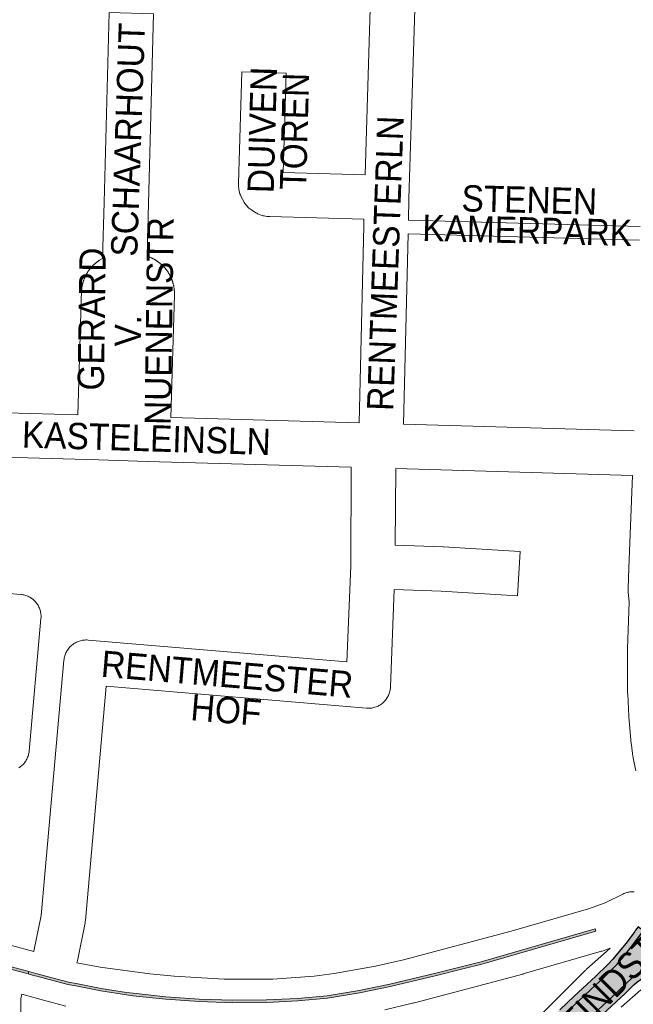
# Paper-space layout 'Layout1' of a CAD drawing. Header units: metres. Extents: x 123097 to 144122, y 392739 to 407589.
# Tile 235 of 256: x 132969 to 133148, y 397710 to 397998. Entities that reach past the tile are written whole.
import ezdxf
from ezdxf.enums import TextEntityAlignment as Align

# ---------------------------------------------------------------- set-up
doc = ezdxf.new("R2010")
doc.units = ezdxf.units.M
doc.header["$MEASUREMENT"] = 0
for name, color, linetype, lineweight in [('gs-anno-wegen algemeen tekst', 7, 'Continuous', 0), ('gs-knt-aanvullende hoofdweg', 7, 'Continuous', 0), ('gs-knt-paden', 7, 'Continuous', 0), ('gs-knt-wegen algemeen', 7, 'Continuous', 0), ('ir-ARC-asfalt-hoofdwegen-te inspecteren', 5, 'Continuous', 0), ('ir-ARC-beton-hoofdwegen-te inspecteren', 253, 'Continuous', 0), ('ir-ARC-fietspaden naastliggend- te inspecteren', 1, 'Continuous', 0)]:
    doc.layers.add(name, color=color, linetype=linetype, lineweight=lineweight)
doc.styles.add('Style-Arial', font='arial.ttf')

psp = doc.layouts.get("Layout1")

# ---------------------------------------------------------------- hatches: boundary and pattern name
at = {"layer": 'ir-ARC-asfalt-hoofdwegen-te inspecteren', "linetype": 'Continuous', "lineweight": 13}
psp.add_hatch(color=5, dxfattribs=at).paths.add_polyline_path([(133095.378, 397665.038), (133104.84, 397674.626), (133116.952, 397687.216), (133125.502, 397696.071), (133127.77, 397698.303), (133135.115, 397705.312), (133143.494, 397713.105), (133144.558, 397714.15), (133147.895, 397717.333), (133153.26, 397721.178), (133155.174, 397722.699), (133157.051, 397724.266), (133155.067, 397726.806), (133154.065, 397725.813), (133153.454, 397725.503), (133152.795, 397725.688), (133152.422, 397726.031), (133152.239, 397726.67), (133152.43, 397727.306), (133153.558, 397728.772), (133151.212, 397731.151), (133150.332, 397729.927), (133147.934, 397726.648), (133145.375, 397723.493), (133143.622, 397721.416), (133139.822, 397717.581), (133135.852, 397713.923), (133123.899, 397702.64), (133121.603, 397700.362), (133119.251, 397697.958), (133112.383, 397690.821), (133100.277, 397678.2), (133091.132, 397668.907), (133085.051, 397662.97), (133081.407, 397659.619), (133078.435, 397656.976), (133073.95, 397653.206), (133066.393, 397647.168), (133062.046, 397643.883), (133065.447, 397639.216), (133069.146, 397641.948), (133073.491, 397645.27), (133077.92, 397648.927), (133086.85, 397656.765)], flags=0)
at = {"layer": 'ir-ARC-beton-hoofdwegen-te inspecteren', "linetype": 'Continuous', "lineweight": 13}
psp.add_hatch(color=252, dxfattribs=at).paths.add_polyline_path([(132971.365, 397719.27), (132971.175, 397718.575), (132973.161, 397718.043), (132973.758, 397717.883), (132982.863, 397715.493), (132985.115, 397715.041), (132992.503, 397713.56), (133000, 397712.449), (133001.845, 397712.176), (133011.49, 397711.187), (133021.261, 397710.474), (133031.111, 397710.104), (133041.058, 397710.188), (133050.164, 397710.645), (133058.819, 397711.47), (133068.192, 397712.998), (133077.218, 397714.865), (133090.714, 397718.119), (133098.452, 397720.024), (133104.028, 397721.443), (133137.341, 397731.109), (133137.142, 397731.769), (133103.845, 397722.12), (133090.512, 397718.779), (133077.071, 397715.53), (133068.088, 397713.673), (133058.765, 397712.167), (133050.092, 397711.33), (133041, 397710.941), (133031.085, 397710.823), (133021.27, 397711.178), (133011.55, 397711.875), (133001.899, 397712.876), (133000, 397713.16), (132992.594, 397714.266), (132985.243, 397715.715), (132983.016, 397716.154), (132973.44, 397718.715)], flags=0)
at = {"layer": 'ir-ARC-fietspaden naastliggend- te inspecteren', "linetype": 'Continuous', "lineweight": 30}
psp.add_hatch(color=1, dxfattribs=at).paths.add_polyline_path([(133126.841, 397708.074), (133123.062, 397704.464), (133121.084, 397702.539), (133119.133, 397700.589), (133114.44, 397695.691), (133112.412, 397693.56), (133097.344, 397677.896), (133096.132, 397676.645), (133093.065, 397673.455), (133089.18, 397669.594), (133086.576, 397667.084), (133078.981, 397659.945), (133075.301, 397656.769), (133071.722, 397653.827), (133064.941, 397648.423), (133062.557, 397646.625), (133060.946, 397645.392), (133062.046, 397643.883), (133066.393, 397647.168), (133073.95, 397653.206), (133078.435, 397656.976), (133081.407, 397659.619), (133085.051, 397662.97), (133091.132, 397668.907), (133100.277, 397678.2), (133112.383, 397690.821), (133119.251, 397697.958), (133121.603, 397700.362), (133123.899, 397702.64), (133135.852, 397713.923), (133139.822, 397717.581), (133143.622, 397721.416), (133145.375, 397723.493), (133147.934, 397726.648), (133150.332, 397729.927), (133151.212, 397731.151), (133149.755, 397732.359), (133148.954, 397731.349), (133148.758, 397731.01), (133148.211, 397730.151), (133146.249, 397727.565), (133142.268, 397722.753), (133140.874, 397721.305), (133137.292, 397717.797), (133131.058, 397712.043)], flags=0)
at = {"layer": 'ir-ARC-fietspaden naastliggend- te inspecteren', "linetype": 'Continuous', "lineweight": 30, "extrusion": (0, 0, -1)}
psp.add_hatch(color=1, dxfattribs=at).paths.add_polyline_path([(-133160.234, 397724.49), (-133160.047, 397724.703), (-133163.346, 397727.853), (-133162.614, 397729.4), (-133160.692, 397727.538), (-133159.361, 397726.306), (-133158.214, 397725.277), (-133157.051, 397724.266), (-133155.174, 397722.699), (-133153.26, 397721.178), (-133147.895, 397717.333), (-133144.558, 397714.15), (-133143.494, 397713.105), (-133135.115, 397705.312), (-133127.77, 397698.303), (-133125.502, 397696.071), (-133116.952, 397687.216), (-133104.84, 397674.626), (-133095.378, 397665.038), (-133086.85, 397656.765), (-133077.92, 397648.927), (-133073.491, 397645.27), (-133069.146, 397641.948), (-133065.447, 397639.216), (-133066.562, 397637.686), (-133069.857, 397640.126), (-133076.438, 397645.193), (-133079.77, 397648.014), (-133082.603, 397650.437), (-133089.175, 397656.343), (-133095.527, 397662.485), (-133098.319, 397665.247), (-133102.523, 397669.585), (-133107.129, 397674.289), (-133107.618, 397674.834), (-133112.25, 397679.601), (-133113.355, 397680.718), (-133116.099, 397683.609), (-133124.99, 397692.829), (-133127.754, 397695.652), (-133129.769, 397697.581), (-133132.999, 397700.682), (-133136.822, 397704.312), (-133145.992, 397712.867), (-133148.544, 397715.379), (-133149.285, 397716.019), (-133151.082, 397717.342), (-133156.16, 397721.02), (-133158.528, 397722.89)], flags=0)

# ---------------------------------------------------------------- linework, layer by layer
at = {"layer": 'gs-knt-aanvullende hoofdweg', "color": 7, "linetype": 'Continuous', "flags": 128}
for points in [[(132969.428, 397601.513), (132978.848, 397606.142), (132979.166, 397606.289), (132979.192, 397606.3), (133016.677, 397622.429), (133028.51, 397628.176), (133034.718, 397631.511), (133034.725, 397631.515), (133040.488, 397634.847), (133051.866, 397642.1), (133062.764, 397649.964), (133073.188, 397658.443), (133083.149, 397667.545), (133087.883, 397672.264), (133103.058, 397688.13), (133103.133, 397688.207), (133118.648, 397703.969), (133118.696, 397704.017), (133134.353, 397719.637), (133134.512, 397719.79), (133134.675, 397719.939), (133140.489, 397725.095), (133141.531, 397726.078)], [(133150.541, 397713.934), (133144.805, 397708.847)]]:
    psp.add_lwpolyline(points, dxfattribs=at)
at = {"layer": 'gs-knt-paden', "color": 7, "linetype": 'Continuous', "flags": 128}
for points in [[(133082.504, 397939.249), (133150.308, 397937.364)], [(133150.194, 397933.346), (133082.407, 397935.23)]]:
    psp.add_lwpolyline(points, dxfattribs=at)
at = {"layer": 'gs-knt-wegen algemeen', "color": 7, "linetype": 'Continuous', "flags": 128}
for points in [[(133069.842, 397952.507), (133071.53, 398007.732)], [(133084.54, 398007.22), (133082.658, 397945.636), (133082.504, 397939.249)], [(132985.769, 397882.239), (132986.836, 397918.617), (132986.853, 397918.929), (132986.884, 397919.241), (132986.901, 397919.366), (132986.919, 397919.49), (132986.938, 397919.615), (132986.958, 397919.739), (132986.98, 397919.863), (132987.003, 397919.987), (132987.028, 397920.11), (132987.055, 397920.239), (132987.082, 397920.361), (132987.11, 397920.484), (132987.14, 397920.606), (132987.171, 397920.728), (132987.204, 397920.849), (132987.238, 397920.97), (132987.273, 397921.091), (132987.309, 397921.211), (132987.313, 397921.224), (132987.351, 397921.343), (132987.39, 397921.462), (132987.43, 397921.58), (132987.471, 397921.698), (132987.514, 397921.815), (132987.558, 397921.932), (132987.603, 397922.049), (132987.649, 397922.165), (132987.654, 397922.177), (132987.702, 397922.293), (132987.751, 397922.408), (132987.802, 397922.523), (132987.854, 397922.637), (132987.906, 397922.75), (132987.96, 397922.863), (132988.016, 397922.975), (132988.074, 397923.091), (132988.132, 397923.203), (132988.192, 397923.315), (132988.253, 397923.426), (132988.315, 397923.536), (132988.378, 397923.646), (132988.442, 397923.755), (132988.508, 397923.863), (132988.574, 397923.971), (132988.643, 397924.078), (132988.711, 397924.183), (132988.781, 397924.288), (132988.853, 397924.392), (132988.925, 397924.496), (132988.998, 397924.598), (132989.073, 397924.7), (132989.15, 397924.804), (132989.227, 397924.904), (132989.304, 397925.003), (132989.383, 397925.101), (132989.462, 397925.198), (132989.543, 397925.294), (132989.625, 397925.39), (132989.707, 397925.484), (132989.796, 397925.584), (132989.88, 397925.676), (132989.966, 397925.768), (132990.053, 397925.858), (132990.14, 397925.948), (132990.229, 397926.037), (132990.318, 397926.125), (132990.409, 397926.211), (132990.5, 397926.297), (132990.514, 397926.311), (132990.606, 397926.395), (132990.699, 397926.478), (132990.792, 397926.56), (132990.886, 397926.641), (132990.982, 397926.721), (132991.078, 397926.801), (132991.175, 397926.879), (132991.278, 397926.96), (132991.378, 397927.037), (132991.479, 397927.113), (132991.58, 397927.188), (132991.683, 397927.261), (132991.786, 397927.334), (132991.89, 397927.405), (132991.995, 397927.476), (132992.103, 397927.547), (132992.971, 397928.056), (132993.414, 397944.456)], [(132993.414, 397944.456), (132993.413, 397944.459), (132993.414, 397944.462)], [(132993.414, 397944.456), (132993.413, 397944.459), (132993.414, 397944.462)], [(133006.428, 397944.104), (133006.013, 397928.691), (133006.122, 397928.655), (133006.239, 397928.616), (133006.354, 397928.576), (133006.47, 397928.534), (133006.585, 397928.492), (133006.699, 397928.448), (133006.813, 397928.402), (133006.927, 397928.356), (133006.946, 397928.348), (133007.057, 397928.301), (133007.168, 397928.253), (133007.278, 397928.203), (133007.388, 397928.153), (133007.497, 397928.101), (133007.605, 397928.048), (133007.713, 397927.995), (133007.82, 397927.939), (133007.847, 397927.926), (133007.954, 397927.869), (133008.06, 397927.812), (133008.166, 397927.753), (133008.271, 397927.693), (133008.375, 397927.632), (133008.479, 397927.57), (133008.582, 397927.506), (133008.685, 397927.442), (133008.697, 397927.434), (133008.801, 397927.368), (133008.903, 397927.3), (133009.006, 397927.231), (133009.107, 397927.161), (133009.207, 397927.09), (133009.307, 397927.018), (133009.406, 397926.945), (133009.504, 397926.871), (133009.604, 397926.794), (133009.7, 397926.718), (133009.795, 397926.641), (133009.889, 397926.564), (133009.982, 397926.485), (133010.075, 397926.405), (133010.166, 397926.325), (133010.257, 397926.243), (133010.274, 397926.228), (133010.363, 397926.146), (133010.45, 397926.063), (133010.537, 397925.979), (133010.624, 397925.895), (133010.709, 397925.809), (133010.793, 397925.723), (133010.877, 397925.636), (133010.959, 397925.548), (133010.976, 397925.529), (133011.059, 397925.439), (133011.14, 397925.348), (133011.221, 397925.256), (133011.3, 397925.163), (133011.379, 397925.069), (133011.457, 397924.974), (133011.533, 397924.879), (133011.609, 397924.783), (133011.686, 397924.682), (133011.76, 397924.583), (133011.833, 397924.484), (133011.905, 397924.383), (133011.976, 397924.282), (133012.046, 397924.181), (133012.115, 397924.078), (133012.182, 397923.975), (133012.251, 397923.867), (133012.315, 397923.764), (133012.378, 397923.66), (133012.44, 397923.556), (133012.501, 397923.451), (133012.561, 397923.346), (133012.619, 397923.239), (133012.677, 397923.133), (133012.69, 397923.107), (133012.746, 397923), (133012.801, 397922.893), (133012.854, 397922.785), (133012.906, 397922.677), (133012.957, 397922.568), (133013.008, 397922.459), (133013.056, 397922.349), (133013.104, 397922.239), (133013.114, 397922.215), (133013.162, 397922.102), (133013.208, 397921.989), (133013.252, 397921.875), (133013.296, 397921.76), (133013.338, 397921.646), (133013.38, 397921.53), (133013.419, 397921.414), (133013.458, 397921.298), (133013.497, 397921.178), (133013.533, 397921.061), (133013.568, 397920.943), (133013.601, 397920.825), (133013.634, 397920.707), (133013.665, 397920.589), (133013.695, 397920.47), (133013.723, 397920.351), (133013.754, 397920.217), (133013.779, 397920.098), (133013.803, 397919.98), (133013.827, 397919.861), (133013.848, 397919.742), (133013.869, 397919.622), (133013.888, 397919.503), (133013.906, 397919.383), (133013.91, 397919.358), (133013.927, 397919.238), (133013.942, 397919.118), (133013.956, 397918.999), (133013.968, 397918.879), (133013.98, 397918.758), (133013.99, 397918.638), (133013.999, 397918.518), (133014.008, 397918.375), (133014.014, 397918.253), (133014.02, 397918.13), (133014.023, 397918.008), (133014.026, 397917.885), (133014.027, 397917.762), (133014.027, 397917.64), (133014.025, 397917.517), (133014.022, 397917.396), (133014.022, 397917.393), (133014.022, 397917.389)], [(133006.428, 397944.11), (133006.429, 397944.107), (133006.428, 397944.104)], [(133006.428, 397944.11), (133006.429, 397944.107), (133006.428, 397944.104)], [(133068.05, 397879.874), (133069.44, 397937.577), (133069.486, 397939.492)], [(133082.407, 397935.23), (133081.064, 397879.494)], [(133014.022, 397917.389), (133012.986, 397881.46)], [(132948.621, 397883.71), (132950.99, 397883.218), (132985.769, 397882.239)], [(133012.986, 397881.46), (133068.05, 397879.874)], [(133081.064, 397879.494), (133148.564, 397877.528)], [(133065.772, 397866.915), (133006.104, 397868.633), (132991.901, 397869.042), (132950.048, 397870.22), (132949.761, 397870.234), (132949.475, 397870.261), (132949.191, 397870.301), (132948.909, 397870.353), (132940.609, 397872.075), (132940.561, 397872.085), (132933.384, 397873.63), (132892.689, 397874.903)], [(132972.877, 397725.139), (132972.908, 397725.246), (132975.03, 397735.701), (132981.694, 397810.4), (132981.73, 397810.716), (132981.781, 397811.03), (132981.848, 397811.342), (132981.93, 397811.65), (132982.027, 397811.953), (132982.139, 397812.252), (132982.265, 397812.544), (132982.405, 397812.83), (132982.559, 397813.109), (132982.727, 397813.38), (132982.908, 397813.643), (132983.101, 397813.896), (132983.307, 397814.139), (132983.524, 397814.373), (132983.752, 397814.595), (132983.991, 397814.806), (132984.24, 397815.005), (132984.498, 397815.191), (132984.765, 397815.365), (132985.04, 397815.525), (132985.323, 397815.672), (132985.613, 397815.804), (132985.909, 397815.923), (132986.21, 397816.026), (132986.516, 397816.115), (132986.826, 397816.189), (132987.139, 397816.248), (132987.455, 397816.291), (132987.772, 397816.318), (132988.091, 397816.33), (132988.409, 397816.327), (132988.727, 397816.308), (133064.524, 397809.889), (133065.621, 397837.934), (133065.772, 397866.915)], [(133148.12, 397864.515), (133078.79, 397866.534)], [(133149.07, 397778.025), (133148.311, 397781.831), (133148.274, 397782.032), (133148.244, 397782.234), (133147.787, 397785.614), (133147.754, 397785.91), (133147.053, 397793.836), (133147.037, 397794.062), (133146.697, 397800.444), (133146.688, 397800.75), (133146.609, 397813.527), (133146.615, 397813.839), (133147.18, 397827.369), (133146.86, 397830.437), (133146.835, 397830.746), (133146.825, 397831.055), (133146.83, 397831.365), (133147.068, 397837.49), (133148.12, 397864.515)], [(132947.289, 397831.516), (132969.032, 397829.664), (132969.34, 397829.631), (132969.647, 397829.582), (132969.951, 397829.519), (132970.252, 397829.442), (132970.549, 397829.35), (132970.841, 397829.244), (132971.128, 397829.125), (132971.409, 397828.992), (132971.683, 397828.845), (132971.949, 397828.686), (132972.208, 397828.514), (132972.458, 397828.33), (132972.7, 397828.134), (132972.931, 397827.927), (132973.153, 397827.71), (132973.364, 397827.482), (132973.563, 397827.244), (132973.752, 397826.996), (132973.928, 397826.74), (132974.092, 397826.476), (132974.242, 397826.205), (132974.38, 397825.927), (132974.505, 397825.642), (132974.615, 397825.352), (132974.712, 397825.056), (132974.795, 397824.757), (132974.863, 397824.454), (132974.916, 397824.148), (132974.955, 397823.84), (132974.979, 397823.53), (132974.989, 397823.219), (132974.983, 397822.909), (132974.963, 397822.602), (132974.963, 397822.599), (132974.963, 397822.595)], [(132974.963, 397822.595), (132971.498, 397783.812), (132971.463, 397783.499), (132971.412, 397783.189), (132971.347, 397782.882), (132971.266, 397782.578), (132971.172, 397782.278), (132971.062, 397781.984), (132970.939, 397781.694), (132970.802, 397781.412), (132970.652, 397781.136), (132970.488, 397780.867), (132970.312, 397780.607), (132970.123, 397780.356), (132969.922, 397780.114), (132969.71, 397779.882), (132969.487, 397779.661), (132969.253, 397779.45), (132969.01, 397779.252), (132968.757, 397779.065), (132968.496, 397778.89)], [(132885.764, 397748.535), (132966.301, 397726.919), (132972.877, 397725.139)], [(132985.463, 397721.795), (132992.284, 397720.571), (133006.805, 397718.564), (133013.969, 397717.865), (133028.561, 397717.033), (133042.835, 397716.981), (133054.911, 397717.936), (133060.822, 397718.689), (133072.844, 397720.81), (133081.043, 397722.717), (133112.58, 397731.07), (133135.213, 397737.629), (133140.084, 397739.416), (133145.274, 397741.94), (133145.555, 397742.068), (133145.842, 397742.183), (133146.135, 397742.285), (133146.432, 397742.372), (133146.732, 397742.445), (133147.036, 397742.504), (133147.342, 397742.548), (133147.65, 397742.578), (133147.959, 397742.593), (133148.268, 397742.593), (133148.577, 397742.579)], [(133141.531, 397726.078), (133139.484, 397725.327), (133139.27, 397725.253), (133139.054, 397725.186), (133116.132, 397718.543), (133115.987, 397718.503), (133084.281, 397710.106), (133084.09, 397710.058), (133075.623, 397708.088)], [(132969.369, 397712.601), (132969.052, 397711.29), (132968.741, 397680.483), (132969.428, 397601.513)], [(132982.266, 397709.162), (132975.697, 397710.888), (132975.651, 397710.9), (132969.369, 397712.601)]]:
    psp.add_lwpolyline(points, dxfattribs=at)
for points in [[(132993.414, 397944.462), (132994.912, 398000.031, -0.3856577), (132994.923, 398000.04), (133007.919, 397999.69, -0.385656), (133007.928, 397999.68), (133006.428, 397944.11)], [(133069.486, 397939.492), (133041.988, 397940.277), (133041.685, 397940.292), (133041.384, 397940.322), (133041.084, 397940.366), (133040.259, 397940.506), (133039.977, 397940.561), (133039.697, 397940.627), (133039.42, 397940.707), (133039.147, 397940.798), (133038.878, 397940.902), (133038.614, 397941.017), (133038.355, 397941.144), (133038.103, 397941.282), (133037.856, 397941.431), (133036.562, 397942.254), (133036.308, 397942.424), (133036.062, 397942.606), (133035.825, 397942.799), (133035.597, 397943.004), (133035.379, 397943.218), (133035.172, 397943.443), (133034.975, 397943.677), (133034.789, 397943.921), (133034.615, 397944.172), (133034.453, 397944.432), (133034.304, 397944.699), (133033.586, 397946.054), (133033.445, 397946.336), (133033.318, 397946.624), (133033.205, 397946.919), (133033.106, 397947.218), (133033.023, 397947.522), (133032.953, 397947.83), (133032.899, 397948.141), (133032.86, 397948.453), (133032.783, 397949.223), (133032.762, 397949.502), (133032.752, 397949.782), (133032.754, 397950.062), (133033.709, 397982.65, -0.3855715), (133033.719, 397982.659), (133046.714, 397982.279, -0.3855715), (133046.723, 397982.268), (133045.871, 397953.191), (133069.842, 397952.507)], [(133078.79, 397866.534), (133078.673, 397844.078), (133092.665, 397843.596), (133092.831, 397843.588), (133115.175, 397842.248), (133115.178, 397842.248, -0.3997252), (133115.187, 397842.238), (133115.186, 397842.234), (133114.409, 397829.261, -0.3846123), (133114.399, 397829.252), (133092.134, 397830.587), (133078.382, 397831.061), (133077.268, 397802.573), (133077.248, 397802.255), (133077.212, 397801.938), (133077.161, 397801.623), (133077.094, 397801.311), (133077.012, 397801.003), (133076.916, 397800.699), (133076.804, 397800.401), (133076.678, 397800.108), (133076.538, 397799.822), (133076.384, 397799.543), (133076.216, 397799.271), (133076.035, 397799.009), (133075.842, 397798.755), (133075.637, 397798.511), (133075.42, 397798.278), (133075.191, 397798.055), (133074.953, 397797.844), (133074.704, 397797.645), (133074.445, 397797.458), (133074.178, 397797.285), (133073.902, 397797.124), (133073.619, 397796.977), (133073.33, 397796.844), (133073.034, 397796.726), (133072.732, 397796.622), (133072.426, 397796.533), (133072.116, 397796.459), (133071.803, 397796.401), (133071.487, 397796.357), (133071.169, 397796.33), (133070.851, 397796.318), (133070.532, 397796.321), (133070.214, 397796.34), (132994.086, 397802.787), (132987.966, 397734.182), (132987.94, 397733.942), (132987.906, 397733.703), (132987.862, 397733.466), (132985.615, 397722.396), (132985.557, 397722.137), (132985.488, 397721.882), (132985.463, 397721.795)]]:
    psp.add_lwpolyline(points, format="xyb", dxfattribs=at)
at = {"layer": 'ir-ARC-asfalt-hoofdwegen-te inspecteren', "color": 5, "linetype": 'Continuous', "lineweight": 13, "flags": 128}
psp.add_lwpolyline([(133135.115, 397705.312), (133143.494, 397713.105), (133144.558, 397714.15), (133147.895, 397717.333), (133153.26, 397721.178), (133155.174, 397722.699), (133157.051, 397724.266), (133155.067, 397726.806), (133154.065, 397725.813), (133153.454, 397725.503), (133152.795, 397725.688), (133152.422, 397726.031), (133152.239, 397726.67), (133152.43, 397727.306), (133153.558, 397728.772), (133151.212, 397731.151), (133150.332, 397729.927), (133147.934, 397726.648), (133145.375, 397723.493), (133143.622, 397721.416), (133139.822, 397717.581), (133135.852, 397713.923), (133123.899, 397702.64)], dxfattribs=at)
at = {"layer": 'ir-ARC-beton-hoofdwegen-te inspecteren', "color": 252, "linetype": 'Continuous', "lineweight": 13, "flags": 128}
for points in [[(132971.365, 397719.27), (132918.306, 397733.46), (132918.222, 397732.756), (132971.175, 397718.575)], [(132971.365, 397719.27), (132971.175, 397718.575), (132973.161, 397718.043), (132973.758, 397717.883), (132982.863, 397715.493), (132985.115, 397715.041), (132992.503, 397713.56), (133000, 397712.449), (133001.845, 397712.176), (133011.49, 397711.187), (133021.261, 397710.474), (133031.111, 397710.104), (133041.058, 397710.188), (133050.164, 397710.645), (133058.819, 397711.47), (133068.192, 397712.998), (133077.218, 397714.865), (133090.714, 397718.119), (133098.452, 397720.024), (133104.028, 397721.443), (133137.341, 397731.109), (133137.142, 397731.769), (133103.845, 397722.12), (133090.512, 397718.779), (133077.071, 397715.53), (133068.088, 397713.673), (133058.765, 397712.167), (133050.092, 397711.33), (133041, 397710.941), (133031.085, 397710.823), (133021.27, 397711.178), (133011.55, 397711.875), (133001.899, 397712.876), (133000, 397713.16), (132992.594, 397714.266), (132985.243, 397715.715), (132983.016, 397716.154), (132973.44, 397718.715)]]:
    psp.add_lwpolyline(points, close=True, dxfattribs=at)
at = {"layer": 'ir-ARC-beton-hoofdwegen-te inspecteren', "color": 252, "linetype": 'Continuous', "lineweight": 13, "extrusion": (0, 0, -1)}
psp.add_solid([(-132971.365, 397719.27), (-132918.306, 397733.46), (-132971.175, 397718.575), (-132918.222, 397732.756)], dxfattribs=at)
at = {"layer": 'ir-ARC-fietspaden naastliggend- te inspecteren', "color": 1, "linetype": 'Continuous', "lineweight": 30}
for points in [[(133123.899, 397702.64), (133135.852, 397713.923), (133139.822, 397717.581), (133143.622, 397721.416), (133145.375, 397723.493), (133147.934, 397726.648), (133150.332, 397729.927), (133151.212, 397731.151), (133149.755, 397732.359), (133148.954, 397731.349), (133148.758, 397731.01), (133148.211, 397730.151), (133146.249, 397727.565), (133142.268, 397722.753), (133140.874, 397721.305), (133137.292, 397717.797), (133131.058, 397712.043), (133126.841, 397708.074)], [(133136.822, 397704.312), (133145.992, 397712.867), (133148.544, 397715.379), (133149.285, 397716.019), (133151.082, 397717.342), (133156.16, 397721.02), (133158.528, 397722.89), (133160.234, 397724.49), (133160.047, 397724.703), (133163.346, 397727.853), (133162.614, 397729.4), (133160.692, 397727.538), (133159.361, 397726.306), (133158.214, 397725.277), (133157.051, 397724.266), (133155.174, 397722.699), (133153.26, 397721.178), (133147.895, 397717.333), (133144.558, 397714.15), (133143.494, 397713.105), (133135.115, 397705.312)]]:
    psp.add_lwpolyline(points, dxfattribs=at)

# ---------------------------------------------------------------- texts
at = {"layer": 'gs-anno-wegen algemeen tekst', "color": 7, "style": 'Style-Arial', "width": 0.909091}
for s, rotation, p in [('SCHAARHOUT', 88.04381, (133000.421, 397962.807)), ('DUIVEN', 88.4472, (133039.725, 397965.651)), ('TOREN', 88.4472, (133049.17, 397965.281)), ('RENTMEESTERLN', 87.9483, (133075.751, 397926.616)), ('STENEN', 358.556, (133117.917, 397945.197)), ('KAMERPARK', 358.556, (133117.288, 397936.27)), ('NUENENSTR', 89.19009, (133009.529, 397909.715)), ('GERARD', 89.19009, (132989.801, 397910.303)), ('V. ', 89.19009, (133000.428, 397908.228)), ('KASTELEINSLN', 358.2521, (133005.824, 397875.431)), ('RENTMEESTER', 355.15926, (133029.47, 397806.324)), ('HOF', 355.15926, (133029.158, 397795.827)), ('KWAADEINDSTR', 45.10369, (133131.261, 397704.755))]:
    psp.add_text(s, height=7.7, rotation=rotation, dxfattribs=at).set_placement(p, align=Align.MIDDLE_CENTER)

doc.saveas('drawing.dxf')
